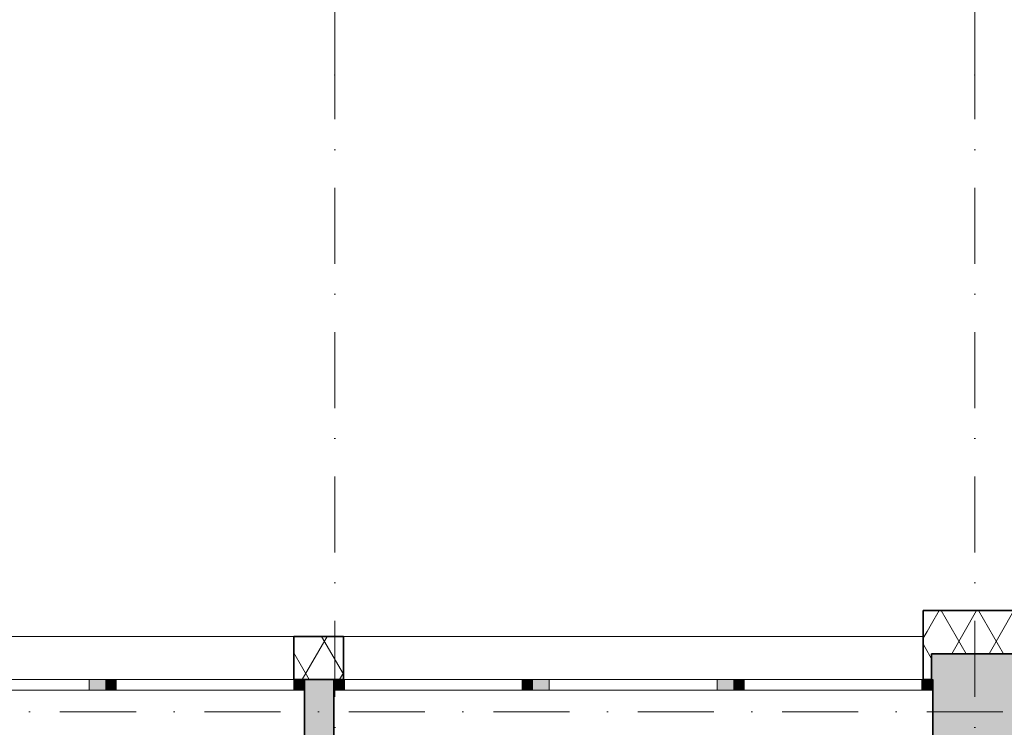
# Model space of a CAD drawing. Header units: millimetres. Extents: x 82175 to 237000, y 24756 to 471700.
# Tile 108 of 256: x 114958 to 119527, y 247737 to 251022. Entities that reach past the tile are written whole.
import ezdxf

# ---------------------------------------------------------------- set-up
doc = ezdxf.new("R2010")
doc.units = ezdxf.units.MM
doc.linetypes.add('Kropki i Kreski', pattern=[6.702778, 3.527778, -1.763889, 0, -1.411111])
for name, color, linetype in [('- A - ocieplenie', 8, 'Continuous'), ('Konstrukcja - Siatka mod', 8, 'Continuous'), ('Konstrukcja - Ściany zewnętrzne', 8, 'Continuous'), ('Okna Archicada', 8, 'Continuous')]:
    doc.layers.add(name, color=color, linetype=linetype)
pattern_1 = [(60, (-135208.59, 523986.62), (-129.90381, 75), []), (120, (-135208.59, 523986.62), (129.90381, 75), [])]

msp = doc.modelspace()

# ---------------------------------------------------------------- hatches: boundary and pattern name
at = {"layer": '- A - ocieplenie', "linetype": 'Continuous', "lineweight": 13}
h = msp.add_hatch(dxfattribs=at)
h.set_pattern_fill('Izolacja_miękka_0004', color=256, style=0, pattern_type=2)
h.set_pattern_definition(pattern_1)
h.paths.add_polyline_path([(119150, 248158.9), (119174, 248158.9), (119150, 248278.9)])
h = msp.add_hatch(dxfattribs=at)
h.set_pattern_fill('Izolacja_miękka_0004', color=8, style=0, pattern_type=2)
h.set_pattern_definition(pattern_1)
h.paths.add_polyline_path([(119150, 248278.9), (119190, 248078.9), (119190, 248278.9)])
h = msp.add_hatch(dxfattribs=at)
h.set_pattern_fill('Izolacja_miękka_0004', color=8, style=0, pattern_type=2)
h.set_pattern_definition(pattern_1)
h.paths.add_polyline_path([(119590, 248278.9), (119190, 248278.9), (119190, 248078.9), (119590, 248078.9)])
h = msp.add_hatch(dxfattribs=at)
h.set_pattern_fill('Izolacja_miękka_0004', color=8, style=0, pattern_type=2)
h.set_pattern_definition(pattern_1)
h.paths.add_polyline_path([(116230, 248158.9), (116230, 247958.9), (116460, 247958.9), (116460, 248158.9)])
h = msp.add_hatch(dxfattribs=at)
h.set_pattern_fill('Izolacja_miękka_0004', color=8, style=0, pattern_type=2)
h.set_pattern_definition(pattern_1)
h.paths.add_polyline_path([(119150, 248158.9), (119190, 247958.9), (119190, 248078.9), (119174, 248158.9)])
h = msp.add_hatch(dxfattribs=at)
h.set_pattern_fill('Izolacja_miękka_0004', color=8, style=0, pattern_type=2)
h.set_pattern_definition(pattern_1)
h.paths.add_polyline_path([(119190, 247958.9), (119150, 248158.9), (119150, 247958.9)])
at = {"layer": 'Konstrukcja - Ściany zewnętrzne', "linetype": 'Continuous', "lineweight": 13}
for points in [[(119190, 248078.9), (119190, 247958.9), (119590, 247958.9), (119590, 248078.9)], [(116280, 247958.9), (116280, 247658.9), (116415, 247658.9), (116415, 247958.9)], [(119720, 247958.9), (119195, 247958.9), (119195, 247658.9), (119720, 247658.9)]]:
    msp.add_hatch(color=8, dxfattribs=at).paths.add_polyline_path(points)
at = {"layer": 'Okna Archicada', "linetype": 'Continuous', "lineweight": 13}
for points in [[(115355, 247908.9), (115355, 247958.9), (115280, 247958.9), (115280, 247908.9)], [(115355, 247958.9), (115355, 247908.9), (115405, 247908.9), (115405, 247958.9)], [(116280, 247908.9), (116280, 247958.9), (116230, 247958.9), (116230, 247908.9)], [(116415, 247958.9), (116415, 247908.9), (116465, 247908.9), (116465, 247958.9)], [(117340, 247908.9), (117340, 247958.9), (117290, 247958.9), (117290, 247908.9)], [(117340, 247958.9), (117340, 247908.9), (117415, 247908.9), (117415, 247958.9)], [(118270, 247908.9), (118270, 247958.9), (118195, 247958.9), (118195, 247908.9)], [(118270, 247958.9), (118270, 247908.9), (118320, 247908.9), (118320, 247958.9)], [(119195, 247908.9), (119195, 247958.9), (119145, 247958.9), (119145, 247908.9)]]:
    msp.add_hatch(color=8, dxfattribs=at).paths.add_polyline_path(points)

# ---------------------------------------------------------------- linework, layer by layer
at = {"layer": '- A - ocieplenie', "color": 8, "linetype": 'Continuous', "lineweight": 35, "ltscale": 100}
for p, q in [((116230, 248008.9), (116230, 248158.9)), ((116460, 248008.9), (116460, 248158.9)), ((119150, 248008.9), (119150, 248158.9)), ((116230, 247958.9), (116230, 248008.9)), ((116460, 247958.9), (116460, 248008.9)), ((119150, 247958.9), (119150, 248008.9))]:
    msp.add_line(p, q, dxfattribs=at)
at = {"layer": '- A - ocieplenie', "color": 8, "linetype": 'Continuous', "lineweight": 35, "ltscale": 100, "flags": 128}
for points in [[(119150, 248278.9), (119150, 248158.9)], [(119630, 248278.9), (119150, 248278.9)], [(116460, 248158.9), (116230, 248158.9)], [(119190, 247958.9), (119190, 248078.9)], [(119190, 248078.9), (119590, 248078.9)], [(116230, 247958.9), (116460, 247958.9)], [(119150, 247958.9), (119190, 247958.9)]]:
    msp.add_lwpolyline(points, dxfattribs=at)
at = {"layer": 'Konstrukcja - Siatka mod', "color": 8, "linetype": 'Kropki i Kreski', "lineweight": 13, "ltscale": 100}
for p, q in [((116420, 250764.8), (116420, 251764.8)), ((119390, 250764.8), (119390, 251764.8)), ((116420, 233800), (116420, 250764.8)), ((119390, 233800), (119390, 250764.8)), ((93022.5, 247808.9), (122467, 247808.9))]:
    msp.add_line(p, q, dxfattribs=at)
for p in [(116420, 250764.8), (116420, 250764.8), (119390, 250764.8), (119390, 250764.8)]:
    msp.add_point(p, dxfattribs=at)
at = {"layer": 'Konstrukcja - Ściany zewnętrzne', "color": 8, "linetype": 'Continuous', "lineweight": 35, "ltscale": 100}
for p, q in [((116280, 247958.9), (116280, 247908.9)), ((116415, 247958.9), (116415, 247908.9)), ((119195, 247958.9), (119195, 247908.9)), ((116280, 247908.9), (116280, 247658.9)), ((116415, 247908.9), (116415, 247658.9)), ((119195, 247908.9), (119195, 247658.9))]:
    msp.add_line(p, q, dxfattribs=at)
at = {"layer": 'Konstrukcja - Ściany zewnętrzne', "color": 8, "linetype": 'Continuous', "lineweight": 13, "ltscale": 100, "flags": 128}
msp.add_lwpolyline([(119590, 247958.9), (119590, 248078.9), (119190, 248078.9), (119190, 247958.9)], dxfattribs=at)
at = {"layer": 'Konstrukcja - Ściany zewnętrzne', "color": 8, "linetype": 'Continuous', "lineweight": 35, "ltscale": 100, "flags": 128}
msp.add_lwpolyline([(116415, 247958.9), (116280, 247958.9)], dxfattribs=at)
at = {"layer": 'Okna Archicada', "color": 8, "linetype": 'Continuous', "lineweight": 13, "ltscale": 100}
for p, q in [((113610, 248158.9), (116230, 248158.9)), ((116460, 248158.9), (119150, 248158.9)), ((116280, 247958.9), (113560, 247958.9)), ((113610, 247958.9), (116230, 247958.9)), ((114560, 247958.9), (115280, 247958.9)), ((115280, 247908.9), (115280, 247958.9)), ((115280, 247958.9), (115355, 247958.9)), ((115355, 247958.9), (115405, 247958.9)), ((115405, 247958.9), (115405, 247908.9)), ((115405, 247958.9), (116230, 247958.9)), ((116230, 247908.9), (116230, 247958.9)), ((116230, 247958.9), (116280, 247958.9)), ((119195, 247958.9), (116415, 247958.9)), ((116415, 247958.9), (116465, 247958.9)), ((116460, 247958.9), (119150, 247958.9)), ((116465, 247958.9), (116465, 247908.9)), ((116465, 247958.9), (117290, 247958.9)), ((117290, 247908.9), (117290, 247958.9)), ((117290, 247958.9), (117340, 247958.9)), ((117340, 247958.9), (117415, 247958.9)), ((117415, 247958.9), (117415, 247908.9)), ((117415, 247958.9), (118195, 247958.9)), ((118195, 247908.9), (118195, 247958.9)), ((118195, 247958.9), (118270, 247958.9)), ((118270, 247958.9), (118320, 247958.9)), ((118320, 247958.9), (118320, 247908.9)), ((118320, 247958.9), (119145, 247958.9)), ((119145, 247908.9), (119145, 247958.9)), ((119145, 247958.9), (119195, 247958.9)), ((115280, 247908.9), (114560, 247908.9)), ((115355, 247908.9), (115280, 247908.9)), ((115405, 247908.9), (115355, 247908.9)), ((116230, 247908.9), (115405, 247908.9)), ((116280, 247908.9), (116230, 247908.9)), ((116465, 247908.9), (116415, 247908.9)), ((117290, 247908.9), (116465, 247908.9)), ((117340, 247908.9), (117290, 247908.9)), ((117415, 247908.9), (117340, 247908.9)), ((118195, 247908.9), (117415, 247908.9)), ((118270, 247908.9), (118195, 247908.9)), ((118320, 247908.9), (118270, 247908.9)), ((119145, 247908.9), (118320, 247908.9)), ((119195, 247908.9), (119145, 247908.9))]:
    msp.add_line(p, q, dxfattribs=at)
at = {"layer": 'Okna Archicada', "color": 8, "linetype": 'Continuous', "lineweight": 35, "ltscale": 100}
for p, q in [((116230, 248008.9), (116230, 248158.9)), ((116460, 248008.9), (116460, 248158.9)), ((119150, 248008.9), (119150, 248158.9)), ((116230, 247958.9), (116230, 248008.9)), ((116460, 247958.9), (116460, 248008.9)), ((119150, 247958.9), (119150, 248008.9)), ((116280, 247958.9), (116280, 247908.9)), ((116280, 247958.9), (116280, 247908.9)), ((116415, 247958.9), (116415, 247908.9)), ((116415, 247958.9), (116415, 247908.9)), ((119195, 247958.9), (119195, 247908.9)), ((119195, 247958.9), (119195, 247908.9)), ((116280, 247908.9), (116280, 247658.9)), ((116415, 247908.9), (116415, 247658.9)), ((119195, 247908.9), (119195, 247658.9))]:
    msp.add_line(p, q, dxfattribs=at)

doc.saveas('drawing.dxf')
